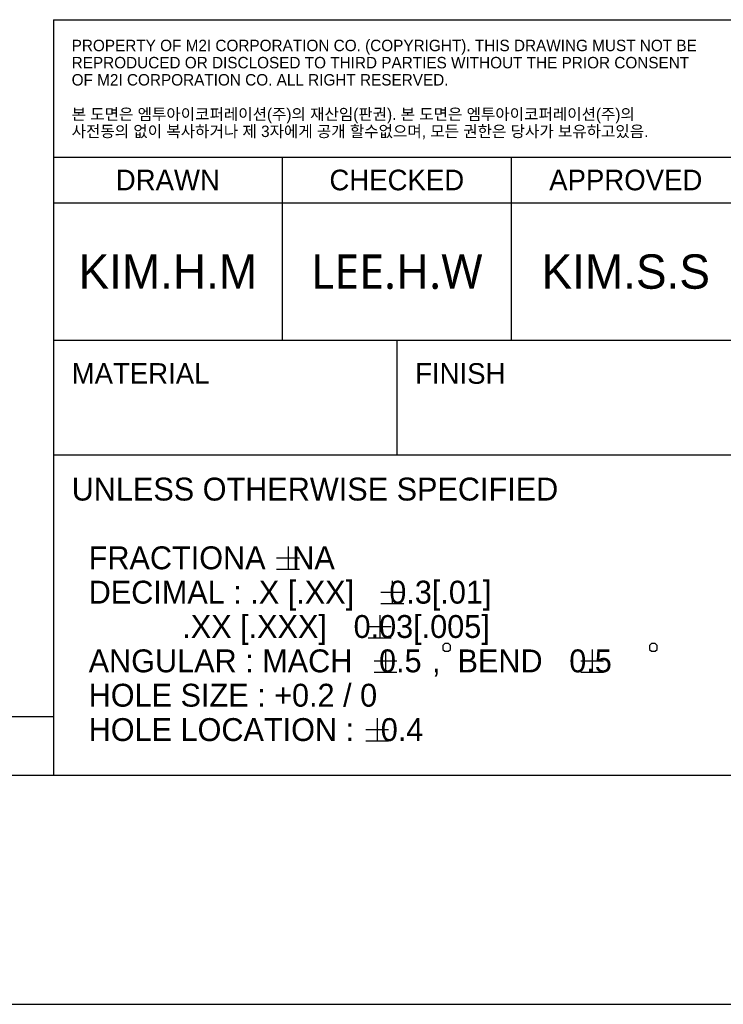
# Model space of a CAD drawing. Header units: inches. Extents: x 0 to 39, y 0 to 27.6.
# Tile 12 of 25: x 29.3 to 33.3, y 0 to 5.6. Entities that reach past the tile are written whole.
import ezdxf

# ---------------------------------------------------------------- set-up
doc = ezdxf.new("R2010")
doc.units = ezdxf.units.IN
doc.header["$LTSCALE"] = 2.143701
doc.header["$MEASUREMENT"] = 0
doc.layers.add('TOPRX05-FORMAT', color=7, linetype='CONTINUOUS')
doc.styles.add('TEXTSTYLE_2', font='gothic.ttf')
doc.styles.add('TEXTSTYLE_3', font='malgun.ttf')
doc.styles.add('TEXTSTYLE_6', font='triumb.ttf')

msp = doc.modelspace()

# ---------------------------------------------------------------- linework, layer by layer
at = {"layer": 'TOPRX05-FORMAT', "color": 2, "linetype": 'CONTINUOUS'}
for p, q in [((29.461942, 5.643043), (37.335957, 5.643043)), ((29.461942, 5.643043), (29.461942, 1.312335)), ((29.461942, 4.855642), (37.335957, 4.855642)), ((30.774277, 4.855642), (30.774277, 3.805773)), ((32.086613, 4.855642), (32.086613, 3.805773)), ((29.461942, 4.593175), (37.335957, 4.593175)), ((29.461942, 3.805773), (37.335957, 3.805773)), ((31.430445, 3.805773), (31.430445, 3.149605)), ((29.461942, 3.149605), (33.398949, 3.149605)), ((30.807177, 2.624671), (30.807177, 2.493437)), ((30.741562, 2.559054), (30.872796, 2.559054)), ((30.741562, 2.493437), (30.872796, 2.493437)), ((31.404684, 2.42782), (31.404684, 2.296587)), ((31.339068, 2.362204), (31.470302, 2.362204)), ((31.339068, 2.296587), (31.470302, 2.296587)), ((31.332264, 2.23097), (31.332264, 2.099736)), ((31.266646, 2.165353), (31.39788, 2.165353)), ((31.266646, 2.099736), (31.39788, 2.099736)), ((31.365512, 2.03412), (31.365512, 1.902886)), ((32.550504, 2.03412), (32.550504, 1.902886)), ((31.299897, 1.968503), (31.43113, 1.968503)), ((32.484886, 1.968503), (32.61612, 1.968503)), ((31.299897, 1.902886), (31.43113, 1.902886)), ((32.484886, 1.902886), (32.61612, 1.902886)), ((31.318152, 1.640419), (31.318152, 1.509185)), ((31.252537, 1.574802), (31.38377, 1.574802)), ((31.252537, 1.509185), (31.38377, 1.509185)), ((29.461942, 1.312335), (37.335957, 1.312335))]:
    msp.add_line(p, q, dxfattribs=at)
at = {"layer": 'TOPRX05-FORMAT', "color": 7, "linetype": 'CONTINUOUS'}
for p, q in [((1.64042, 1.64042), (29.463785, 1.64912)), ((1.312336, 1.312336), (37.673315, 1.312336)), ((0, 0), (38.976378, 0))]:
    msp.add_line(p, q, dxfattribs=at)
at = {"layer": 'TOPRX05-FORMAT', "color": 2, "linetype": 'CONTINUOUS'}
for points in [[(31.694083, 2.055992), (31.694083, 2.03412), (31.705019, 2.023184), (31.726893, 2.023184), (31.737829, 2.03412), (31.737829, 2.055992), (31.726893, 2.066928), (31.705019, 2.066928), (31.694083, 2.055992)], [(32.879075, 2.055992), (32.879075, 2.03412), (32.890011, 2.023184), (32.911883, 2.023184), (32.922819, 2.03412), (32.922819, 2.055992), (32.911883, 2.066928), (32.890011, 2.066928), (32.879075, 2.055992)]]:
    msp.add_lwpolyline(points, dxfattribs=at)

# ---------------------------------------------------------------- texts
at = {"layer": 'TOPRX05-FORMAT', "color": 2, "linetype": 'CONTINUOUS', "line_spacing_factor": 0.9}
for s, insert, char_height, width, attachment_point, style in [('PROPERTY OF M2I CORPORATION CO. (COPYRIGHT). THIS DRAWING MUST NOT BE\\PREPRODUCED OR DISCLOSED TO THIRD PARTIES WITHOUT THE PRIOR CONSENT \\POF M2I CORPORATION CO. ALL RIGHT RESERVED. \\P \\P\\fBareunDotum 1;본 도면은 엠투아이코퍼레이션(주)의 재산임(판권). 본 도면은 엠투아이코퍼레이션(주)의 \\P사전동의 없이 복사하거나 제 3자에게 공개 할수없으며, 모든 권한은 당사가 보유하고있음.', (29.566928, 5.528214), 0.0656168, 3.74463956, 1, 'TEXTSTYLE_6'), ('DRAWN', (30.11811, 4.783463), 0.1181102, 0.6016411, 2, 'TEXTSTYLE_2'), ('CHECKED', (31.430445, 4.783463), 0.1181102, 0.71128609, 2, 'TEXTSTYLE_2'), ('APPROVED', (32.742781, 4.783463), 0.1181102, 0.82719671, 2, 'TEXTSTYLE_2'), ('KIM.H.M', (30.11811, 4.297899), 0.1968504, 1.05424322, 2, 'TEXTSTYLE_2'), ('LEE.H.W', (31.430445, 4.297899), 0.1968504, 0.99300087, 2, 'TEXTSTYLE_3'), ('KIM.S.S', (32.742781, 4.297899), 0.1968504, 0.90259551, 2, 'TEXTSTYLE_2'), ('MATERIAL\\P\\H0.2624671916; \\H0.2296587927; ', (29.566928, 3.67454), 0.11811024, 0.74929406, 1, 'TEXTSTYLE_2'), ('FINISH\\P\\H0.2624671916; \\H0.2296587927; ', (31.535432, 3.67454), 0.11811024, 0.50393701, 1, 'TEXTSTYLE_2'), ('UNLESS OTHERWISE SPECIFIED\\P \\P  FRACTIONA {\\ftxt;\\W0.0001;\\H0.0001;\\~}{\\ftxt;\\W1.1666666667;\\H0.1312335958; }{\\ftxt;\\W0.0001;\\H0.0001;\\~}NA\\P  DECIMAL : .X [.XX]  {\\ftxt;\\W0.0001;\\H0.0001;\\~}{\\ftxt;\\W1.1666666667;\\H0.1312335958; }{\\ftxt;\\W0.0001;\\H0.0001;\\~}0.3[.01]\\P             .XX [.XXX] {\\ftxt;\\W0.0001;\\H0.0001;\\~}{\\ftxt;\\W1.1666666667;\\H0.1312335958; }{\\ftxt;\\W0.0001;\\H0.0001;\\~}0.03[.005]\\P  ANGULAR : MACH {\\ftxt;\\W0.0001;\\H0.0001;\\~}{\\ftxt;\\W1.1666666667;\\H0.1312335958; }{\\ftxt;\\W0.0001;\\H0.0001;\\~}0.5{\\ftxt;\\W0.0001;\\H0.0001;\\~}{\\ftxt;\\W0.6666666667;\\H0.1312335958; }{\\ftxt;\\W0.0001;\\H0.0001;\\~},  BEND {\\ftxt;\\W0.0001;\\H0.0001;\\~}{\\ftxt;\\W1.1666666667;\\H0.1312335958; }{\\ftxt;\\W0.0001;\\H0.0001;\\~}0.5{\\ftxt;\\W0.0001;\\H0.0001;\\~}{\\ftxt;\\W0.6666666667;\\H0.1312335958; }{\\ftxt;\\W0.0001;\\H0.0001;\\~}\\P  HOLE SIZE : +0.2 / 0\\P  HOLE LOCATION : {\\ftxt;\\W0.0001;\\H0.0001;\\~}{\\ftxt;\\W1.1666666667;\\H0.1312335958; }{\\ftxt;\\W0.0001;\\H0.0001;\\~}0.4', (29.566928, 3.018372), 0.131233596, 5.09945224, 1, 'TEXTSTYLE_2')]:
    msp.add_mtext(s, dxfattribs=dict(at, insert=insert, char_height=char_height, width=width, attachment_point=attachment_point, style=style))

doc.saveas('drawing.dxf')
